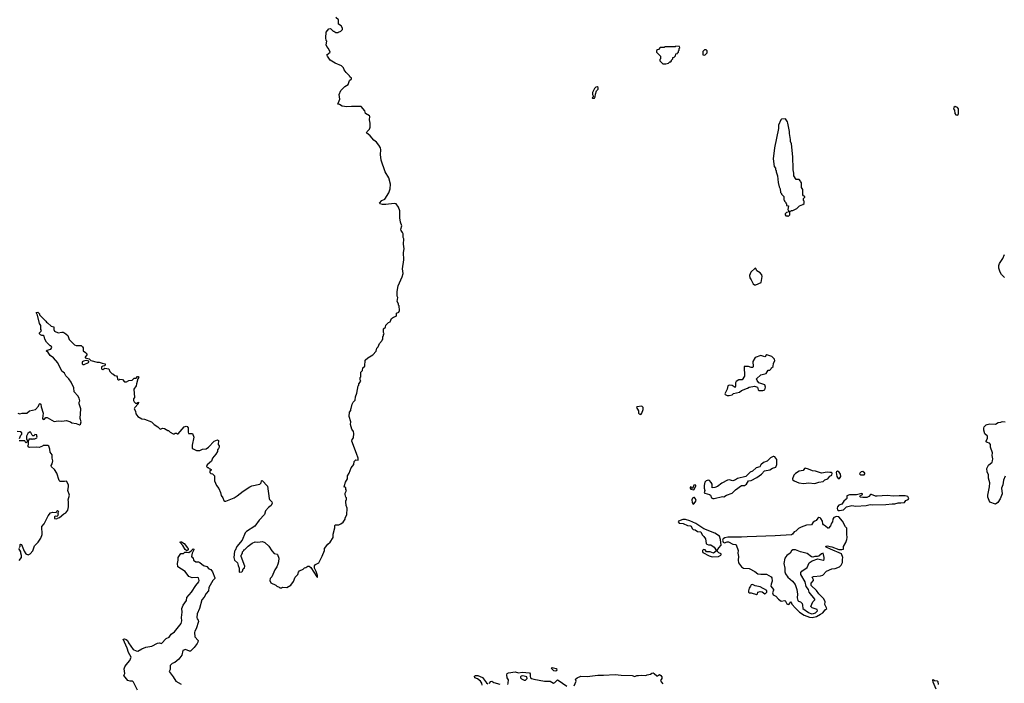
# Model space of a CAD drawing. Extents: x 1933546 to 2138868, y 524910 to 667279.
# Tile 228 of 256: x 2055811 to 2070205, y 582972 to 592679. Entities that reach past the tile are written whole.
import ezdxf

# ---------------------------------------------------------------- set-up
doc = ezdxf.new("R2010")
doc.units = 0

msp = doc.modelspace()

# ---------------------------------------------------------------- linework, layer by layer
at = {"layer": '0CON10XD'}
for points in [[(2059406, 585494), (2059388, 585442), (2059311, 585359), (2059247, 585273), (2059125, 585193), (2059107, 585175), (2059062, 585068), (2058988, 584975), (2058960, 584915), (2058950, 584905), (2058940, 584815), (2058952, 584775), (2058997, 584737), (2059004, 584694), (2059018, 584655), (2059020, 584605), (2059025, 584600), (2059057, 584603), (2059070, 584615), (2059080, 584645), (2059098, 584662), (2059102, 584685), (2059050, 584825), (2059050, 584845), (2059060, 584855), (2059060, 584865), (2059070, 584875), (2059070, 584895), (2059090, 584915), (2059090, 584925), (2059105, 584930), (2059151, 584979), (2059208, 585022), (2059255, 585042), (2059295, 585038), (2059363, 585047), (2059395, 585033), (2059455, 584978), (2059495, 584912), (2059532, 584872), (2059575, 584862), (2059582, 584855), (2059598, 584805), (2059597, 584747), (2059586, 584714), (2059570, 584675), (2059539, 584631), (2059498, 584532), (2059472, 584505), (2059470, 584475), (2059482, 584442), (2059555, 584410), (2059572, 584392), (2059605, 584380), (2059615, 584370), (2059645, 584370), (2059655, 584380), (2059717, 584373), (2059775, 584410), (2059815, 584460), (2059840, 584525), (2059877, 584563), (2059885, 584600), (2059903, 584617), (2059955, 584642), (2059975, 584662), (2059995, 584668), (2060025, 584688), (2060045, 584687), (2060069, 584665), (2060155, 584530), (2060165, 584522), (2060165, 584550), (2060147, 584607), (2060119, 584655), (2060121, 584689), (2060135, 584708), (2060182, 584735), (2060235, 584830), (2060267, 584915), (2060268, 584945), (2060315, 585008), (2060348, 585035), (2060393, 585105), (2060393, 585155), (2060418, 585245), (2060418, 585282), (2060428, 585292), (2060441, 585291), (2060475, 585288), (2060507, 585303), (2060540, 585330), (2060567, 585373), (2060568, 585395), (2060592, 585438), (2060597, 585535), (2060584, 585574), (2060578, 585625), (2060580, 585645), (2060590, 585655), (2060590, 585685), (2060580, 585695), (2060568, 585735), (2060568, 585755), (2060588, 585795), (2060580, 585805), (2060578, 585838), (2060550, 585845), (2060560, 585855), (2060558, 585865), (2060572, 585915), (2060602, 585965), (2060603, 586005), (2060630, 586045), (2060658, 586122), (2060698, 586175), (2060702, 586218), (2060725, 586242), (2060760, 586235), (2060758, 586265), (2060735, 586335), (2060668, 586515), (2060672, 586538), (2060689, 586561), (2060698, 586625), (2060690, 586655), (2060668, 586688), (2060648, 586758), (2060652, 586795), (2060628, 586875), (2060633, 586937), (2060650, 586965), (2060650, 586985), (2060657, 586993), (2060674, 587056), (2060687, 587083), (2060718, 587115), (2060720, 587165), (2060742, 587215), (2060760, 587325), (2060770, 587335), (2060770, 587355), (2060790, 587375), (2060790, 587385), (2060800, 587395), (2060790, 587405), (2060790, 587445), (2060800, 587455), (2060800, 587525), (2060822, 587548), (2060830, 587585), (2060857, 587613), (2060863, 587697), (2060900, 587735), (2060973, 587777), (2061025, 587830), (2061030, 587875), (2061050, 587895), (2061070, 587945), (2061110, 587985), (2061110, 587995), (2061120, 588005), (2061120, 588045), (2061130, 588055), (2061130, 588075), (2061138, 588085), (2061130, 588105), (2061130, 588155), (2061157, 588183), (2061165, 588210), (2061205, 588250), (2061225, 588260), (2061245, 588310), (2061275, 588330), (2061316, 588344), (2061322, 588355), (2061320, 588385), (2061355, 588402), (2061362, 588425), (2061358, 588495), (2061350, 588505), (2061350, 588525), (2061332, 588555), (2061338, 588615), (2061328, 588635), (2061328, 588705), (2061342, 588785), (2061405, 588920), (2061418, 588965), (2061406, 589035), (2061426, 589165), (2061423, 589275), (2061432, 589325), (2061420, 589395), (2061426, 589475), (2061419, 589495), (2061416, 589545), (2061408, 589568), (2061386, 589595), (2061381, 589615), (2061396, 589665), (2061377, 589715), (2061368, 589782), (2061367, 589885), (2061348, 589935), (2061314, 589984), (2061285, 589992), (2061165, 589977), (2061115, 589977), (2061080, 589985), (2061070, 589995), (2061105, 590033), (2061148, 590052), (2061206, 590144), (2061226, 590205), (2061233, 590275), (2061207, 590365), (2061153, 590455), (2061096, 590625), (2061084, 590706), (2061092, 590775), (2061088, 590805), (2061062, 590845), (2061026, 590886), (2060988, 590918), (2060935, 590980), (2060882, 591025), (2060890, 591045), (2060924, 591076), (2060936, 591105), (2060937, 591165), (2060923, 591215), (2060932, 591262), (2060923, 591273), (2060868, 591305), (2060858, 591345), (2060805, 591410), (2060661, 591411), (2060595, 591406), (2060525, 591412), (2060487, 591437), (2060462, 591445), (2060489, 591515), (2060480, 591585), (2060508, 591645), (2060565, 591702), (2060615, 591732), (2060635, 591790), (2060660, 591815), (2060660, 591825), (2060640, 591845), (2060635, 591860), (2060582, 591905), (2060557, 591945), (2060546, 591976), (2060516, 592006), (2060424, 592044), (2060349, 592089), (2060310, 592145), (2060302, 592165), (2060348, 592205), (2060326, 592256), (2060299, 592289), (2060291, 592311), (2060300, 592365), (2060292, 592375), (2060288, 592415), (2060290, 592495), (2060330, 592545), (2060355, 592550), (2060395, 592510), (2060405, 592510), (2060435, 592490), (2060465, 592490), (2060472, 592498), (2060508, 592512), (2060530, 592535), (2060530, 592555), (2060509, 592589), (2060470, 592615), (2060470, 592675), (2060435, 592710)], [(2065212, 592032), (2065255, 592032), (2065297, 592043), (2065315, 592060), (2065328, 592062), (2065340, 592075), (2065342, 592088), (2065360, 592105), (2065360, 592125), (2065378, 592132), (2065398, 592152), (2065402, 592178), (2065428, 592182), (2065430, 592195), (2065440, 592205), (2065440, 592225), (2065450, 592235), (2065450, 592255), (2065460, 592265), (2065458, 592288), (2065405, 592290), (2065395, 592280), (2065245, 592280), (2065235, 592270), (2065175, 592270), (2065148, 592242), (2065135, 592240), (2065122, 592228), (2065122, 592202), (2065180, 592145), (2065180, 592105), (2065170, 592095), (2065170, 592075), (2065212, 592032)], [(2065825, 592160), (2065860, 592195), (2065860, 592225), (2065845, 592240), (2065822, 592238), (2065800, 592215), (2065800, 592165), (2065825, 592160)], [(2064185, 591530), (2064215, 591533), (2064225, 591550), (2064229, 591591), (2064243, 591637), (2064266, 591665), (2064266, 591686), (2064255, 591697), (2064235, 591692), (2064215, 591672), (2064187, 591613), (2064183, 591585), (2064198, 591555), (2064180, 591535), (2064185, 591530)], [(2069525, 591280), (2069536, 591305), (2069534, 591375), (2069519, 591395), (2069485, 591409), (2069467, 591395), (2069463, 591375), (2069477, 591355), (2069483, 591305), (2069495, 591288), (2069525, 591280)], [(2067085, 589880), (2067095, 589890), (2067115, 589890), (2067170, 589915), (2067210, 589955), (2067260, 589975), (2067278, 589992), (2067280, 590025), (2067270, 590035), (2067270, 590065), (2067288, 590082), (2067290, 590095), (2067272, 590102), (2067260, 590115), (2067260, 590195), (2067240, 590225), (2067240, 590295), (2067230, 590305), (2067228, 590318), (2067205, 590340), (2067162, 590342), (2067130, 590395), (2067130, 590435), (2067120, 590485), (2067120, 590575), (2067112, 590595), (2067112, 590675), (2067092, 590865), (2067082, 590895), (2067082, 590925), (2067063, 591015), (2067063, 591045), (2067043, 591163), (2067036, 591186), (2067005, 591230), (2066950, 591225), (2066940, 591215), (2066903, 591137), (2066902, 591085), (2066844, 590806), (2066828, 590645), (2066843, 590533), (2066860, 590505), (2066860, 590485), (2066870, 590475), (2066870, 590455), (2066892, 590395), (2066898, 590298), (2066912, 590235), (2066930, 590205), (2066933, 590153), (2066948, 590138), (2066950, 590125), (2066980, 590095), (2066980, 590045), (2066990, 590035), (2066990, 590025), (2067010, 590005), (2067010, 589995), (2067020, 589985), (2067022, 589962), (2067050, 589955), (2067043, 589903), (2067052, 589882), (2067085, 589880)], [(2067045, 589800), (2067070, 589825), (2067070, 589865), (2067065, 589870), (2067023, 589857), (2067003, 589837), (2067003, 589823), (2067012, 589812), (2067035, 589810), (2067045, 589800)], [(2070209, 588909), (2070165, 588953), (2070145, 588985), (2070125, 589045), (2070126, 589085), (2070137, 589115), (2070183, 589185), (2070208, 589245)], [(2066555, 588801), (2066575, 588802), (2066649, 588835), (2066667, 588925), (2066660, 588945), (2066635, 588977), (2066586, 589005), (2066575, 589040), (2066565, 589045), (2066500, 588985), (2066479, 588935), (2066486, 588905), (2066506, 588875), (2066532, 588815), (2066555, 588801)], [(2055785, 586922), (2055815, 586912), (2055845, 586923), (2055915, 586923), (2055955, 586958), (2056044, 586976), (2056088, 587025), (2056094, 587056), (2056105, 587067), (2056120, 587055), (2056126, 587016), (2056152, 586925), (2056146, 586846), (2056155, 586830), (2056175, 586837), (2056195, 586858), (2056215, 586862), (2056315, 586802), (2056375, 586812), (2056425, 586808), (2056495, 586818), (2056555, 586798), (2056575, 586782), (2056635, 586772), (2056685, 586752), (2056700, 586765), (2056708, 586795), (2056697, 586845), (2056703, 586985), (2056682, 587062), (2056680, 587085), (2056689, 587105), (2056682, 587142), (2056659, 587179), (2056610, 587235), (2056602, 587292), (2056565, 587378), (2056532, 587425), (2056485, 587472), (2056465, 587508), (2056429, 587539), (2056371, 587661), (2056305, 587732), (2056258, 587765), (2056229, 587809), (2056200, 587835), (2056213, 587847), (2056265, 587862), (2056280, 587885), (2056278, 587898), (2056268, 587908), (2056255, 587910), (2056205, 587960), (2056180, 588005), (2056168, 588048), (2056155, 588060), (2056135, 588060), (2056115, 588070), (2056103, 588083), (2056103, 588097), (2056127, 588123), (2056128, 588135), (2056120, 588145), (2056118, 588205), (2056102, 588235), (2056070, 588355), (2056050, 588395), (2056075, 588400), (2056100, 588375), (2056102, 588362), (2056195, 588270), (2056204, 588254), (2056220, 588245), (2056270, 588195), (2056308, 588188), (2056308, 588145), (2056321, 588121), (2056375, 588098), (2056425, 588110), (2056445, 588110), (2056452, 588102), (2056465, 588100), (2056515, 588060), (2056535, 588000), (2056614, 587924), (2056635, 587913), (2056710, 587915), (2056730, 587895), (2056737, 587877), (2056738, 587835), (2056775, 587812), (2056792, 587792), (2056792, 587775), (2056768, 587745), (2056768, 587735), (2056825, 587717), (2056853, 587693), (2056945, 587672), (2056975, 587672), (2057015, 587653), (2057060, 587645), (2057062, 587628), (2057050, 587615), (2057025, 587612), (2057009, 587601), (2057007, 587577), (2057012, 587565), (2057025, 587563), (2057055, 587582), (2057115, 587570), (2057130, 587535), (2057160, 587505), (2057175, 587500), (2057200, 587475), (2057228, 587468), (2057237, 587457), (2057243, 587423), (2057255, 587410), (2057265, 587410), (2057275, 587420), (2057315, 587418), (2057344, 587384), (2057375, 587381), (2057405, 587402), (2057454, 587406), (2057485, 587434), (2057515, 587438), (2057535, 587458), (2057545, 587460), (2057552, 587445), (2057538, 587425), (2057518, 587355), (2057512, 587325), (2057481, 587275), (2057488, 587155), (2057477, 587135), (2057477, 587107), (2057485, 587090), (2057505, 587072), (2057525, 587070), (2057547, 587085), (2057545, 587058), (2057495, 587009), (2057487, 586985), (2057502, 586955), (2057508, 586915), (2057540, 586875), (2057595, 586842), (2057637, 586837), (2057740, 586795), (2057775, 586760), (2057830, 586725), (2057865, 586690), (2057905, 586702), (2057927, 586697), (2057975, 586670), (2057985, 586670), (2058010, 586645), (2058055, 586620), (2058075, 586620), (2058085, 586630), (2058105, 586630), (2058115, 586620), (2058127, 586623), (2058218, 586722), (2058245, 586734), (2058261, 586731), (2058273, 586707), (2058272, 586645), (2058280, 586625), (2058337, 586627), (2058358, 586575), (2058332, 586458), (2058334, 586414), (2058345, 586402), (2058395, 586380), (2058445, 586380), (2058483, 586397), (2058535, 586402), (2058572, 586425), (2058655, 586512), (2058705, 586532), (2058718, 586525), (2058712, 586465), (2058728, 586445), (2058728, 586425), (2058720, 586405), (2058702, 586385), (2058702, 586365), (2058680, 586325), (2058632, 586265), (2058615, 586220), (2058554, 586166), (2058542, 586145), (2058555, 586130), (2058568, 586128), (2058585, 586110), (2058595, 586110), (2058608, 586098), (2058608, 586092), (2058590, 586075), (2058590, 586055), (2058605, 586040), (2058628, 586038), (2058660, 586005), (2058660, 585935), (2058690, 585865), (2058722, 585822), (2058748, 585765), (2058755, 585720), (2058780, 585685), (2058797, 585647), (2058808, 585638), (2058825, 585637), (2058946, 585685), (2058992, 585715), (2059076, 585784), (2059175, 585847), (2059205, 585861), (2059323, 585885), (2059340, 585905), (2059346, 585934), (2059355, 585940), (2059435, 585855), (2059460, 585675), (2059465, 585661), (2059496, 585625), (2059501, 585605), (2059486, 585575), (2059447, 585545), (2059406, 585494)], [(2066155, 587182), (2066185, 587183), (2066225, 587193), (2066248, 587212), (2066335, 587229), (2066365, 587257), (2066452, 587288), (2066475, 587304), (2066555, 587321), (2066596, 587305), (2066608, 587265), (2066619, 587255), (2066675, 587255), (2066705, 587265), (2066714, 587305), (2066705, 587336), (2066615, 587369), (2066591, 587401), (2066582, 587425), (2066645, 587483), (2066725, 587505), (2066755, 587552), (2066776, 587555), (2066791, 587565), (2066801, 587585), (2066825, 587605), (2066831, 587655), (2066850, 587690), (2066846, 587715), (2066805, 587753), (2066735, 587776), (2066721, 587765), (2066715, 587751), (2066705, 587747), (2066645, 587765), (2066565, 587739), (2066530, 587680), (2066533, 587605), (2066527, 587593), (2066505, 587593), (2066465, 587605), (2066404, 587605), (2066405, 587465), (2066375, 587410), (2066325, 587410), (2066286, 587385), (2066276, 587365), (2066276, 587324), (2066269, 587301), (2066226, 587326), (2066185, 587331), (2066162, 587325), (2066152, 587275), (2066120, 587205), (2066126, 587195), (2066155, 587182)], [(2056755, 587634), (2056816, 587664), (2056822, 587675), (2056820, 587685), (2056785, 587692), (2056745, 587685), (2056725, 587676), (2056726, 587645), (2056735, 587636), (2056755, 587634)], [(2064885, 586904), (2064895, 586908), (2064905, 586922), (2064925, 586979), (2064925, 587005), (2064905, 587026), (2064832, 587018), (2064826, 587005), (2064856, 586956), (2064857, 586925), (2064865, 586914), (2064885, 586904)], [(2070219, 586001), (2070194, 585946), (2070182, 585875), (2070163, 585825), (2070173, 585745), (2070145, 585671), (2070113, 585615), (2070075, 585592), (2069995, 585624), (2069965, 585695), (2069965, 585725), (2069990, 585845), (2069996, 585905), (2069972, 585975), (2069973, 586023), (2069955, 586065), (2069951, 586115), (2069975, 586164), (2070026, 586205), (2070035, 586225), (2070037, 586255), (2070030, 586305), (2070033, 586345), (2070003, 586425), (2070003, 586465), (2069990, 586485), (2069955, 586494), (2069942, 586505), (2069940, 586520), (2069961, 586555), (2069959, 586585), (2069922, 586622), (2069904, 586675), (2069904, 586705), (2069911, 586725), (2069938, 586752), (2069955, 586760), (2069996, 586766), (2070075, 586762), (2070115, 586788), (2070155, 586790), (2070163, 586797), (2070185, 586800), (2070220, 586795)], [(2055808, 586552), (2055828, 586602), (2055842, 586618), (2055842, 586635), (2055825, 586652), (2055775, 586654)], [(2055802, 584958), (2055820, 584975), (2055820, 585005), (2055825, 585010), (2055840, 585005), (2055878, 584905), (2055902, 584865), (2055935, 584853), (2055965, 584867), (2056005, 584908), (2056029, 584985), (2056079, 585035), (2056120, 585095), (2056141, 585149), (2056137, 585265), (2056167, 585305), (2056227, 585423), (2056264, 585466), (2056295, 585478), (2056345, 585470), (2056352, 585488), (2056365, 585500), (2056380, 585485), (2056370, 585465), (2056370, 585455), (2056380, 585445), (2056370, 585435), (2056370, 585425), (2056355, 585410), (2056332, 585418), (2056320, 585405), (2056322, 585382), (2056355, 585380), (2056365, 585390), (2056395, 585400), (2056458, 585452), (2056488, 585465), (2056513, 585505), (2056523, 585555), (2056523, 585633), (2056518, 585655), (2056537, 585725), (2056514, 585795), (2056526, 585845), (2056527, 585877), (2056495, 585930), (2056465, 585922), (2056405, 585922), (2056387, 585937), (2056356, 586046), (2056319, 586099), (2056275, 586140), (2056273, 586157), (2056288, 586185), (2056298, 586225), (2056288, 586265), (2056288, 586315), (2056258, 586355), (2056252, 586395), (2056235, 586440), (2056225, 586450), (2056155, 586450), (2056145, 586440), (2056095, 586422), (2056055, 586428), (2055955, 586422), (2055945, 586428), (2055932, 586448), (2055940, 586465), (2055940, 586525), (2055950, 586535), (2055952, 586548), (2055985, 586550), (2055995, 586540), (2056005, 586550), (2056035, 586548), (2056062, 586565), (2056068, 586575), (2056060, 586585), (2056060, 586605), (2056035, 586610), (2056025, 586590), (2056005, 586590), (2055992, 586602), (2055975, 586640), (2055965, 586650), (2055955, 586648), (2055932, 586625), (2055910, 586585), (2055910, 586545), (2055920, 586535), (2055920, 586505), (2055908, 586492), (2055892, 586502), (2055885, 586520), (2055805, 586520)], [(2065965, 585674), (2066085, 585707), (2066105, 585700), (2066145, 585724), (2066226, 585754), (2066278, 585802), (2066364, 585865), (2066405, 585868), (2066437, 585885), (2066466, 585934), (2066505, 585941), (2066588, 585982), (2066655, 586030), (2066700, 586080), (2066777, 586093), (2066815, 586120), (2066866, 586134), (2066880, 586175), (2066882, 586245), (2066853, 586283), (2066835, 586292), (2066825, 586290), (2066785, 586270), (2066737, 586223), (2066685, 586204), (2066645, 586167), (2066629, 586141), (2066578, 586125), (2066525, 586075), (2066491, 586059), (2066425, 585996), (2066305, 585968), (2066275, 585947), (2066235, 585932), (2066185, 585950), (2066157, 585945), (2066075, 585902), (2066011, 585849), (2065975, 585835), (2065933, 585833), (2065935, 585885), (2065921, 585911), (2065897, 585937), (2065875, 585944), (2065846, 585935), (2065829, 585915), (2065819, 585865), (2065817, 585825), (2065829, 585795), (2065820, 585760), (2065825, 585753), (2065896, 585735), (2065908, 585725), (2065923, 585683), (2065944, 585674), (2065965, 585674)], [(2067435, 585894), (2067495, 585915), (2067555, 585925), (2067583, 585947), (2067626, 585964), (2067655, 586002), (2067682, 586015), (2067687, 586047), (2067675, 586058), (2067656, 586054), (2067615, 586063), (2067535, 586047), (2067445, 586075), (2067401, 586081), (2067345, 586107), (2067295, 586117), (2067285, 586113), (2067266, 586084), (2067206, 586074), (2067155, 586043), (2067130, 586015), (2067110, 585965), (2067111, 585955), (2067131, 585935), (2067203, 585903), (2067275, 585895), (2067345, 585907), (2067435, 585894)], [(2067795, 585970), (2067817, 585995), (2067810, 586030), (2067790, 586060), (2067765, 586073), (2067750, 586065), (2067746, 586055), (2067756, 585995), (2067775, 585970), (2067795, 585970)], [(2068105, 586020), (2068155, 586024), (2068167, 586035), (2068164, 586045), (2068135, 586070), (2068112, 586068), (2068091, 586045), (2068089, 586035), (2068105, 586020)], [(2065665, 585802), (2065698, 585855), (2065697, 585865), (2065685, 585876), (2065665, 585870), (2065648, 585822), (2065632, 585832), (2065625, 585850), (2065613, 585835), (2065612, 585825), (2065625, 585810), (2065665, 585802)], [(2067775, 585500), (2067795, 585502), (2067855, 585512), (2067898, 585552), (2067975, 585572), (2068035, 585563), (2068185, 585575), (2068244, 585586), (2068285, 585582), (2068473, 585587), (2068565, 585599), (2068605, 585596), (2068655, 585611), (2068695, 585610), (2068745, 585619), (2068767, 585645), (2068798, 585662), (2068808, 585675), (2068795, 585704), (2068755, 585715), (2068667, 585717), (2068585, 585709), (2068495, 585718), (2068345, 585708), (2068322, 585712), (2068264, 585736), (2068248, 585732), (2068224, 585705), (2068195, 585692), (2068135, 585688), (2068096, 585696), (2068091, 585705), (2068097, 585715), (2068130, 585735), (2068132, 585745), (2068125, 585748), (2068045, 585727), (2067942, 585728), (2067905, 585717), (2067902, 585678), (2067892, 585665), (2067861, 585639), (2067828, 585595), (2067785, 585578), (2067768, 585555), (2067762, 585535), (2067768, 585508), (2067775, 585500)], [(2065655, 585594), (2065665, 585597), (2065688, 585622), (2065700, 585645), (2065693, 585673), (2065678, 585688), (2065665, 585691), (2065648, 585682), (2065638, 585655), (2065640, 585615), (2065655, 585594)], [(2067395, 583933), (2067458, 583952), (2067518, 583982), (2067553, 584005), (2067585, 584046), (2067611, 584065), (2067581, 584125), (2067588, 584165), (2067567, 584207), (2067495, 584281), (2067460, 584330), (2067381, 584405), (2067381, 584435), (2067416, 584475), (2067417, 584487), (2067398, 584525), (2067415, 584535), (2067518, 584545), (2067550, 584555), (2067605, 584614), (2067685, 584649), (2067735, 584653), (2067795, 584674), (2067820, 584700), (2067841, 584739), (2067838, 584782), (2067846, 584815), (2067825, 584866), (2067664, 584936), (2067602, 584965), (2067594, 584976), (2067615, 584984), (2067685, 584969), (2067785, 584932), (2067831, 584929), (2067854, 584935), (2067854, 584975), (2067888, 585032), (2067904, 585075), (2067909, 585105), (2067901, 585155), (2067905, 585240), (2067885, 585262), (2067842, 585342), (2067784, 585405), (2067754, 585414), (2067713, 585397), (2067700, 585375), (2067696, 585335), (2067679, 585315), (2067666, 585275), (2067635, 585242), (2067625, 585242), (2067593, 585273), (2067561, 585291), (2067553, 585303), (2067546, 585345), (2067524, 585385), (2067514, 585394), (2067495, 585399), (2067480, 585390), (2067456, 585354), (2067434, 585346), (2067412, 585328), (2067385, 585288), (2067315, 585284), (2067234, 585256), (2067195, 585235), (2067160, 585200), (2067132, 585188), (2067108, 585155), (2067094, 585146), (2066855, 585131), (2066445, 585117), (2066362, 585108), (2066165, 585108), (2066122, 585098), (2066095, 585086), (2066086, 585065), (2066095, 585035), (2066115, 585028), (2066155, 585044), (2066174, 585044), (2066235, 585007), (2066275, 585005), (2066286, 584996), (2066314, 584915), (2066311, 584875), (2066320, 584825), (2066315, 584775), (2066320, 584735), (2066365, 584678), (2066395, 584657), (2066475, 584653), (2066560, 584610), (2066604, 584575), (2066645, 584568), (2066727, 584567), (2066799, 584529), (2066808, 584515), (2066811, 584465), (2066795, 584425), (2066793, 584393), (2066833, 584345), (2066833, 584333), (2066815, 584295), (2066825, 584265), (2066865, 584248), (2066905, 584205), (2066945, 584176), (2066995, 584186), (2067002, 584182), (2067025, 584135), (2067045, 584123), (2067061, 584129), (2067085, 584162), (2067090, 584160), (2067101, 584131), (2067151, 584071), (2067212, 584012), (2067279, 583969), (2067359, 583939), (2067395, 583933)], [(2065935, 584820), (2066025, 584825), (2066061, 584845), (2066067, 584855), (2066065, 584867), (2066033, 584883), (2066010, 584905), (2066010, 584915), (2066032, 584955), (2066065, 584995), (2066057, 585077), (2066043, 585125), (2065975, 585168), (2065812, 585232), (2065698, 585308), (2065610, 585350), (2065545, 585366), (2065507, 585367), (2065440, 585345), (2065436, 585335), (2065453, 585313), (2065511, 585311), (2065575, 585280), (2065617, 585277), (2065629, 585269), (2065642, 585235), (2065655, 585223), (2065685, 585216), (2065721, 585191), (2065768, 585188), (2065786, 585145), (2065815, 585118), (2065836, 585085), (2065848, 585018), (2065857, 585007), (2065879, 584999), (2065915, 584996), (2065965, 584966), (2065998, 584912), (2065955, 584877), (2065904, 584894), (2065854, 584894), (2065832, 584925), (2065815, 584932), (2065803, 584927), (2065794, 584915), (2065792, 584902), (2065800, 584885), (2065892, 584835), (2065935, 584820)], [(2058255, 584912), (2058230, 584930), (2058198, 584988), (2058155, 585030), (2058160, 585045), (2058175, 585042), (2058218, 585015), (2058266, 584956), (2058272, 584945), (2058272, 584925), (2058255, 584912)], [(2055805, 584770), (2055837, 584815), (2055837, 584843), (2055828, 584875), (2055830, 584895), (2055800, 584945)], [(2057535, 582873), (2057475, 582988), (2057460, 583005), (2057425, 583003), (2057394, 583015), (2057332, 583085), (2057349, 583115), (2057340, 583185), (2057350, 583215), (2057368, 583245), (2057419, 583305), (2057441, 583355), (2057404, 583425), (2057384, 583485), (2057323, 583617), (2057345, 583622), (2057368, 583615), (2057387, 583597), (2057403, 583563), (2057468, 583468), (2057516, 583446), (2057539, 583441), (2057597, 583475), (2057655, 583499), (2057742, 583518), (2057825, 583558), (2057855, 583563), (2057885, 583557), (2057955, 583626), (2057995, 583646), (2058027, 583693), (2058076, 583725), (2058171, 583849), (2058180, 583885), (2058177, 583935), (2058187, 584015), (2058184, 584065), (2058199, 584115), (2058250, 584185), (2058254, 584226), (2058325, 584308), (2058385, 584405), (2058432, 584455), (2058437, 584475), (2058425, 584517), (2058405, 584521), (2058333, 584517), (2058286, 584535), (2058229, 584609), (2058122, 584675), (2058119, 584725), (2058130, 584775), (2058129, 584815), (2058165, 584870), (2058205, 584870), (2058225, 584890), (2058255, 584892), (2058285, 584887), (2058319, 584911), (2058345, 584940), (2058356, 584936), (2058356, 584925), (2058332, 584875), (2058322, 584825), (2058332, 584812), (2058347, 584807), (2058352, 584772), (2058387, 584747), (2058425, 584748), (2058445, 584741), (2058496, 584696), (2058545, 584680), (2058575, 584646), (2058605, 584636), (2058631, 584605), (2058666, 584515), (2058666, 584504), (2058635, 584474), (2058574, 584375), (2058571, 584325), (2058535, 584285), (2058509, 584231), (2058472, 584195), (2058439, 584065), (2058405, 583988), (2058399, 583935), (2058405, 583915), (2058422, 583895), (2058423, 583875), (2058391, 583769), (2058373, 583737), (2058368, 583715), (2058373, 583653), (2058418, 583598), (2058416, 583575), (2058406, 583555), (2058362, 583495), (2058310, 583445), (2058295, 583443), (2058235, 583469), (2058196, 583454), (2058182, 583385), (2058140, 583325), (2058080, 583275), (2058040, 583260), (2058010, 583235), (2058011, 583175), (2057994, 583145), (2058057, 583065), (2058092, 583005), (2058170, 582960)], [(2067385, 583991), (2067415, 583993), (2067445, 584005), (2067475, 584035), (2067470, 584050), (2067395, 584075), (2067377, 584095), (2067407, 584165), (2067436, 584194), (2067437, 584205), (2067354, 584304), (2067341, 584345), (2067309, 584389), (2067293, 584455), (2067230, 584565), (2067231, 584595), (2067246, 584615), (2067322, 584668), (2067355, 584733), (2067395, 584764), (2067478, 584792), (2067555, 584773), (2067570, 584785), (2067574, 584815), (2067555, 584876), (2067535, 584868), (2067495, 584834), (2067475, 584828), (2067435, 584828), (2067405, 584819), (2067385, 584824), (2067325, 584871), (2067267, 584887), (2067225, 584894), (2067155, 584923), (2067115, 584924), (2067095, 584912), (2067077, 584875), (2067028, 584842), (2066999, 584805), (2066984, 584725), (2066999, 584655), (2066995, 584604), (2067005, 584572), (2067041, 584525), (2067108, 584468), (2067148, 584418), (2067173, 584345), (2067181, 584275), (2067176, 584225), (2067185, 584185), (2067195, 584174), (2067225, 584162), (2067248, 584138), (2067256, 584116), (2067261, 584065), (2067345, 584006), (2067385, 583991)], [(2066585, 584272), (2066595, 584282), (2066601, 584305), (2066635, 584316), (2066665, 584309), (2066703, 584283), (2066715, 584285), (2066735, 584305), (2066732, 584332), (2066635, 584386), (2066565, 584399), (2066525, 584416), (2066506, 584414), (2066497, 584393), (2066475, 584366), (2066465, 584325), (2066466, 584305), (2066475, 584297), (2066505, 584294), (2066585, 584272)], [(2062945, 582957), (2062952, 582975), (2062956, 583025), (2062938, 583055), (2062932, 583095), (2062937, 583115), (2062955, 583127), (2063055, 583140), (2063105, 583128), (2063155, 583135), (2063265, 583126), (2063273, 583113), (2063272, 583075), (2063281, 583055), (2063295, 583041), (2063327, 583033), (2063485, 583003), (2063565, 583005), (2063615, 582977), (2063635, 582982), (2063675, 583021), (2063685, 583020), (2063809, 582929)], [(2063645, 583156), (2063665, 583161), (2063671, 583175), (2063655, 583184), (2063595, 583200), (2063581, 583195), (2063615, 583161), (2063645, 583156)], [(2063915, 582936), (2063947, 583005), (2063938, 583035), (2063960, 583055), (2064015, 583075), (2064105, 583071), (2064265, 583092), (2064345, 583090), (2064515, 583102), (2064605, 583091), (2064765, 583089), (2064805, 583071), (2064832, 583085), (2064856, 583086), (2064905, 583092), (2064965, 583085), (2064985, 583097), (2065033, 583107), (2065055, 583121), (2065074, 583124), (2065088, 583118), (2065125, 583080), (2065135, 583080), (2065165, 583102), (2065185, 583088), (2065199, 583065), (2065199, 583045), (2065181, 583015), (2065189, 582995), (2065215, 582964)], [(2062571, 582945), (2062566, 582975), (2062548, 583005), (2062505, 583036), (2062463, 583053), (2062458, 583075), (2062473, 583087), (2062507, 583087), (2062579, 583059), (2062635, 582981), (2062655, 582966)], [(2062675, 582972), (2062701, 582999), (2062715, 583003), (2062745, 582984), (2062832, 582962)], [(2063205, 583020), (2063231, 583045), (2063227, 583067), (2063165, 583082), (2063142, 583078), (2063132, 583068), (2063131, 583055), (2063145, 583039), (2063185, 583020), (2063205, 583020)], [(2069211, 582885), (2069165, 582990), (2069160, 583025), (2069165, 583030), (2069183, 583013), (2069225, 583010), (2069235, 583000), (2069238, 582955)]]:
    msp.add_lwpolyline(points, dxfattribs=at)

doc.saveas('drawing.dxf')
